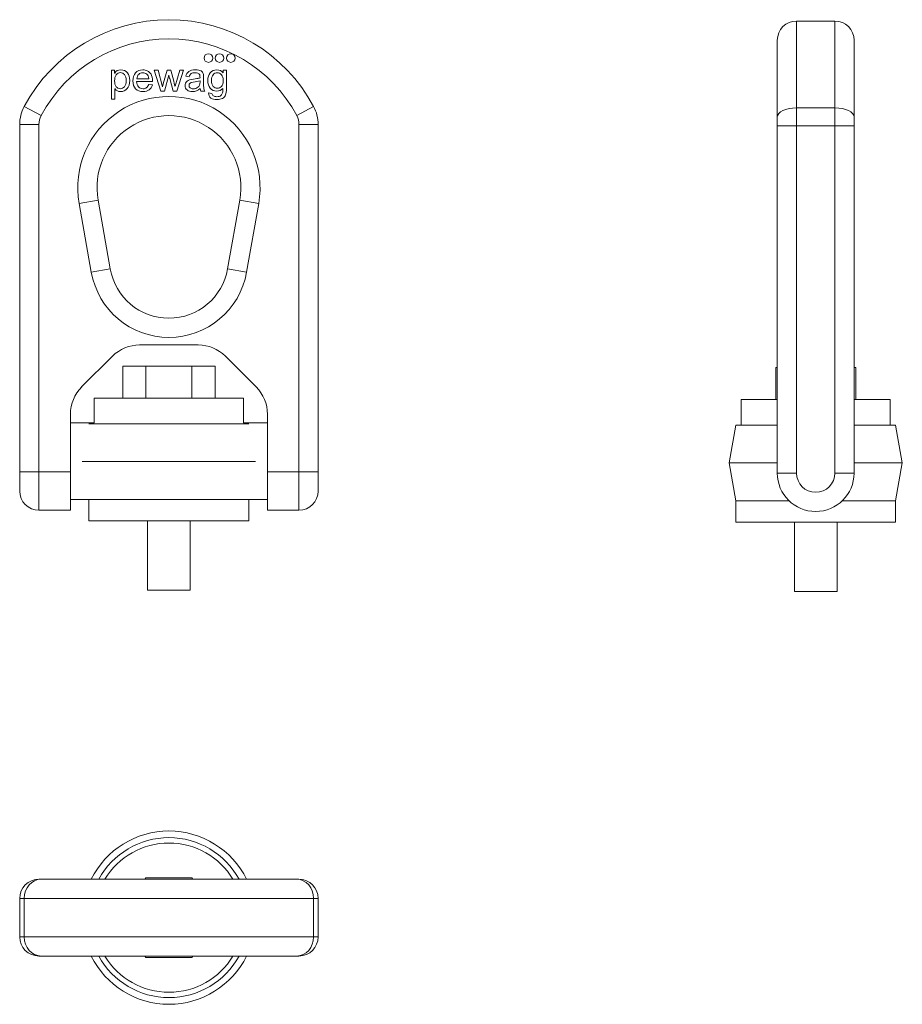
# Model space of a CAD drawing. Header units: millimetres. Extents: x 71 to 247, y 74 to 271.
import ezdxf

# ---------------------------------------------------------------- set-up
doc = ezdxf.new("R2010")
doc.units = ezdxf.units.MM
doc.layers.add('1', color=7, linetype='Continuous', true_color=0xffffff)

msp = doc.modelspace()

# ---------------------------------------------------------------- linework, layer by layer
at = {"layer": '1', "color": 30, "linetype": 'Continuous', "lineweight": 18}
for p, q in [((233.38, 270.47), (225.72, 270.47)), ((221.89, 251.34), (221.89, 266.64)), ((237.21, 251.34), (237.21, 266.64)), ((88.97, 260.64), (88.97, 254.88)), ((89.62, 260.64), (88.97, 260.64)), ((89.62, 260.1), (89.62, 260.64)), ((89.64, 260.1), (89.62, 260.1)), ((97.54, 260.64), (98.83, 256.48)), ((98.28, 260.64), (97.54, 260.64)), ((99.2, 257.35), (98.28, 260.64)), ((100.1, 260.64), (99.34, 257.91)), ((99.58, 256.48), (100.43, 259.68)), ((100.84, 260.64), (100.1, 260.64)), ((100.43, 259.68), (100.44, 259.68)), ((101.41, 258.46), (100.84, 260.64)), ((102.65, 260.64), (101.69, 257.44)), ((102.02, 256.48), (103.35, 260.64)), ((103.35, 260.64), (102.65, 260.64)), ((103.83, 259.45), (104.53, 259.36)), ((111.28, 260.14), (111.27, 260.14)), ((111.28, 260.64), (111.28, 260.14)), ((111.95, 260.64), (111.28, 260.64)), ((94.01, 258.38), (97.18, 258.38)), ((96.44, 258.96), (94.05, 258.96)), ((97.15, 257.73), (96.42, 257.82)), ((99.34, 257.91), (99.2, 257.35)), ((100.61, 258.98), (101.28, 256.48)), ((101.69, 257.44), (101.67, 257.44)), ((106.04, 258.98), (105.37, 258.88)), ((89.69, 256.92), (89.7, 256.92)), ((89.69, 254.88), (89.69, 256.92)), ((98.83, 256.48), (99.58, 256.48)), ((101.28, 256.48), (102.02, 256.48)), ((106.85, 256.48), (107.61, 256.48)), ((109.05, 256.03), (108.36, 256.14)), ((88.97, 254.88), (89.69, 254.88)), ((70.67, 180.52), (70.67, 249.81)), ((130.24, 249.81), (130.24, 180.52)), ((221.89, 249.54), (221.89, 251.34)), ((221.89, 180.26), (221.89, 249.54)), ((237.21, 251.34), (237.21, 249.54)), ((237.21, 249.54), (237.21, 180.26)), ((86.31, 234.73), (88.73, 221)), ((112.18, 221), (114.6, 234.73)), ((94.61, 205.84), (106.31, 205.84)), ((83.04, 197.45), (89.19, 203.6)), ((111.72, 203.6), (117.87, 197.45)), ((80.8, 182.65), (80.8, 192.03)), ((120.12, 192.03), (120.12, 182.65)), ((85.56, 190.31), (80.8, 190.31)), ((120.12, 190.31), (115.35, 190.31)), ((80.8, 180.52), (80.8, 182.65)), ((120.12, 182.65), (120.12, 180.52)), ((70.67, 176.69), (70.67, 180.52)), ((80.8, 172.87), (80.8, 180.52)), ((120.12, 180.52), (120.12, 172.87)), ((130.24, 180.52), (130.24, 176.69)), ((80.8, 174.99), (84.5, 174.99)), ((116.41, 174.99), (120.12, 174.99)), ((74.5, 172.87), (80.8, 172.87)), ((120.12, 172.87), (126.41, 172.87)), ((74.5, 99.22), (74.95, 99.22)), ((74.95, 99.22), (125.96, 99.22)), ((125.96, 99.22), (126.41, 99.22)), ((70.67, 87.73), (70.67, 95.39)), ((130.24, 95.39), (130.24, 87.73)), ((74.95, 83.9), (74.5, 83.9)), ((125.96, 83.9), (74.95, 83.9)), ((126.41, 83.9), (125.96, 83.9))]:
    msp.add_line(p, q, dxfattribs=at)
at = {"layer": '1', "color": 30, "linetype": 'Continuous', "lineweight": 13}
for p, q in [((225.72, 270.47), (225.72, 253.15)), ((233.38, 253.15), (233.38, 270.47)), ((74.95, 251.61), (71.57, 253.41)), ((125.96, 251.61), (129.34, 253.41)), ((225.72, 253.15), (233.38, 253.15)), ((225.72, 253.15), (225.72, 249.54)), ((233.38, 249.54), (233.38, 253.15)), ((70.67, 249.81), (74.5, 249.81)), ((74.5, 249.81), (74.5, 180.52)), ((126.41, 249.81), (130.24, 249.81)), ((126.41, 180.52), (126.41, 249.81)), ((221.89, 249.54), (225.72, 249.54)), ((233.38, 249.54), (225.72, 249.54)), ((225.72, 249.54), (225.72, 180.26)), ((233.38, 249.54), (237.21, 249.54)), ((233.38, 180.26), (233.38, 249.54)), ((86.31, 234.73), (82.54, 234.07)), ((84.96, 220.33), (82.54, 234.07)), ((114.6, 234.73), (118.37, 234.07)), ((118.37, 234.07), (115.95, 220.33)), ((88.73, 221), (84.96, 220.33)), ((112.18, 221), (115.95, 220.33)), ((70.67, 180.52), (74.5, 180.52)), ((74.5, 180.52), (80.8, 180.52)), ((74.5, 172.87), (74.5, 180.52)), ((120.12, 180.52), (126.41, 180.52)), ((130.24, 180.52), (126.41, 180.52)), ((126.41, 180.52), (126.41, 172.87)), ((221.89, 180.26), (225.72, 180.26)), ((233.38, 180.26), (237.21, 180.26)), ((70.67, 95.39), (71.57, 95.39)), ((129.34, 95.39), (71.57, 95.39)), ((71.57, 95.39), (71.57, 87.73)), ((130.24, 95.39), (129.34, 95.39)), ((129.34, 87.73), (129.34, 95.39)), ((70.67, 87.73), (71.57, 87.73)), ((71.57, 87.73), (129.34, 87.73)), ((129.34, 87.73), (130.24, 87.73))]:
    msp.add_line(p, q, dxfattribs=at)
at = {"layer": '1', "color": 252, "linetype": 'Continuous', "lineweight": 18}
for p, q in [((91.24, 201.59), (95.85, 201.59)), ((91.24, 201.59), (91.24, 195.21)), ((95.85, 201.59), (105.06, 201.59)), ((95.85, 201.59), (95.85, 195.21)), ((105.06, 201.59), (109.67, 201.59)), ((105.06, 201.59), (105.06, 195.21)), ((109.67, 201.59), (109.67, 195.21)), ((221.57, 201.32), (221.89, 201.32)), ((221.57, 201.32), (221.57, 194.94)), ((237.21, 201.32), (237.53, 201.32)), ((237.53, 201.32), (237.53, 194.94)), ((85.56, 195.21), (85.56, 190.31)), ((85.56, 195.21), (115.35, 195.21)), ((115.35, 190.31), (115.35, 195.21)), ((214.66, 194.94), (214.66, 189.83)), ((214.66, 194.94), (221.89, 194.94)), ((237.21, 194.94), (244.44, 194.94)), ((244.44, 189.83), (244.44, 194.94)), ((84.5, 190.1), (116.41, 190.1)), ((213.59, 189.83), (212.26, 182.28)), ((213.59, 189.83), (221.89, 189.83)), ((237.21, 189.83), (245.51, 189.83)), ((246.84, 182.28), (245.51, 189.83)), ((83.17, 182.55), (117.75, 182.55)), ((212.26, 182.28), (213.59, 174.73)), ((212.26, 182.28), (221.89, 182.28)), ((237.21, 182.28), (246.84, 182.28)), ((245.51, 174.73), (246.84, 182.28)), ((84.5, 174.99), (84.5, 170.74)), ((84.5, 174.99), (116.41, 174.99)), ((116.41, 170.74), (116.41, 174.99)), ((213.59, 174.73), (213.59, 170.47)), ((213.59, 174.73), (224.25, 174.73)), ((234.85, 174.73), (245.51, 174.73)), ((245.51, 170.47), (245.51, 174.73)), ((116.41, 170.74), (84.5, 170.74)), ((96.2, 170.74), (96.2, 156.91)), ((104.71, 156.91), (104.71, 170.74)), ((213.59, 170.47), (245.51, 170.47)), ((225.29, 170.47), (225.29, 156.64)), ((233.81, 156.64), (233.81, 170.47)), ((104.71, 156.91), (96.2, 156.91)), ((225.29, 156.64), (233.81, 156.64)), ((95.85, 99.53), (95.67, 99.22)), ((105.06, 99.53), (95.85, 99.53)), ((105.25, 99.22), (105.06, 99.53)), ((95.67, 83.9), (95.85, 83.58)), ((95.85, 83.58), (105.06, 83.58)), ((105.06, 83.58), (105.25, 83.9))]:
    msp.add_line(p, q, dxfattribs=at)
at = {"layer": '1', "color": 30, "linetype": 'Continuous', "lineweight": 18}
for centre in [(108.33, 263.09), (110.57, 263.09), (112.81, 263.09)]:
    msp.add_circle(centre, 0.862, dxfattribs=at)
for centre, radius, start, end in [((100.46, 238), 32.74, 28.0927, 151.9073), ((225.72, 266.64), 3.83, 90, 180), ((233.38, 266.64), 3.83, 0, 90), ((78.33, 249.81), 7.66, 151.9073, 180), ((100.46, 237.23), 14.36, 350, 190), ((122.58, 249.81), 7.66, 0, 28.0927), ((100.46, 223.07), 11.9, 190, 350), ((94.61, 198.18), 7.66, 90, 135), ((106.31, 198.18), 7.66, 45, 90), ((88.46, 192.03), 7.66, 135, 180), ((112.46, 192.03), 7.66, 0, 45), ((229.55, 180.26), 7.66, 180, 0), ((74.5, 176.69), 3.83, 180, 270), ((126.41, 176.69), 3.83, 270, 0), ((74.5, 95.39), 3.83, 90, 180), ((126.41, 95.39), 3.83, 360, 90), ((74.5, 87.73), 3.83, 180, 270), ((126.41, 87.73), 3.83, 270, 0)]:
    msp.add_arc(centre, radius, start, end, dxfattribs=at)
at = {"layer": '1', "color": 30, "linetype": 'Continuous', "lineweight": 13}
for centre, radius, start, end in [((100.46, 238), 28.91, 28.0927, 151.9073), ((100.46, 237.23), 18.19, 350, 190), ((78.33, 249.81), 3.83, 151.9073, 180), ((122.58, 249.81), 3.83, 0, 28.0927), ((100.46, 223.07), 15.73, 190, 350), ((229.55, 180.26), 3.83, 180, 0)]:
    msp.add_arc(centre, radius, start, end, dxfattribs=at)
at = {"layer": '1', "color": 252, "linetype": 'Continuous', "lineweight": 18}
for radius, start, end in [(17.29, 26.2969, 153.6975), (15.96, 28.6819, 151.3125), (14.89, 30.9488, 149.0456), (17.29, 206.3025, 333.7031), (15.96, 208.6875, 331.3181), (14.89, 210.9544, 329.0513)]:
    msp.add_arc((100.46, 91.56), radius, start, end, dxfattribs=at)
at = {"layer": '1', "color": 30, "linetype": 'Continuous', "lineweight": 13}
for centre, major_axis, ratio, start_param, end_param in [((225.72, 251.34), (-3.83, 0), 0.4709, 4.712389, 6.283185), ((233.38, 251.34), (3.83, 0), 0.4709, 0, 1.570796), ((74.95, 95.39), (0, 3.83), 0.882187, 0, 1.570796), ((125.96, 95.39), (0, 3.83), 0.882187, 4.712389, 6.283185), ((74.95, 87.73), (0, -3.83), 0.882187, 4.712389, 6.283185), ((125.96, 87.73), (0, -3.83), 0.882187, 0, 1.570796)]:
    msp.add_ellipse(centre, major_axis=major_axis, ratio=ratio, start_param=start_param, end_param=end_param, dxfattribs=at)
at = {"layer": '1', "color": 30, "linetype": 'Continuous', "lineweight": 18}
for points, knots in [([(91.58, 257.37), (91.36, 257.1), (91.08, 256.96), (90.41, 256.96), (90.14, 257.1), (89.72, 257.63), (89.61, 258.02), (89.61, 259.02), (89.72, 259.42), (89.94, 259.72)], [0, 0, 0, 0, 0.252523, 0.252523, 0.507302, 0.507302, 0.760524, 0.760524, 1, 1, 1, 1]), ([(89.7, 256.92), (89.98, 256.56), (90.34, 256.38), (91.31, 256.38), (91.75, 256.58), (92.46, 257.38), (92.64, 257.92), (92.64, 259.23), (92.48, 259.74), (92.16, 260.14)], [0, 0, 0, 0, 0.230139, 0.230139, 0.492074, 0.492074, 0.754009, 0.754009, 1, 1, 1, 1]), ([(89.94, 259.72), (90.16, 260.03), (90.44, 260.18), (91.11, 260.18), (91.38, 260.04), (91.59, 259.77)], [0, 0, 0, 0, 0.508929, 0.508929, 1, 1, 1, 1]), ([(91.59, 259.77), (91.8, 259.49), (91.91, 259.1), (91.91, 258.05), (91.8, 257.65), (91.58, 257.37)], [0, 0, 0, 0, 0.485315, 0.485315, 1, 1, 1, 1]), ([(96.88, 259.85), (96.68, 260.17), (96.43, 260.4), (95.86, 260.67), (95.57, 260.73), (94.63, 260.73), (94.14, 260.53), (93.45, 259.72), (93.27, 259.18), (93.27, 257.86), (93.45, 257.34), (93.81, 256.96)], [0, 0, 0, 0, 0.122571, 0.122571, 0.245141, 0.245141, 0.495638, 0.495638, 0.746134, 0.746134, 1, 1, 1, 1]), ([(94.43, 259.82), (94.64, 260.05), (94.92, 260.16), (95.54, 260.16), (95.8, 260.07), (96.04, 259.88)], [0, 0, 0, 0, 0.544578, 0.544578, 1, 1, 1, 1]), ([(106.86, 260.51), (106.62, 260.66), (106.24, 260.73), (105.18, 260.73), (104.74, 260.63), (104.42, 260.41)], [0, 0, 0, 0, 0.476124, 0.476124, 1, 1, 1, 1]), ([(104.9, 259.99), (105.08, 260.1), (105.32, 260.16), (105.87, 260.16), (106.06, 260.13), (106.21, 260.07)], [0, 0, 0, 0, 0.559783, 0.559783, 1, 1, 1, 1]), ([(107.41, 257.06), (107.39, 257.26), (107.38, 257.64), (107.38, 258.54), (107.38, 258.85), (107.38, 259.5), (107.35, 259.77), (107.29, 259.98)], [0, 0, 0, 0, 0.472356, 0.472356, 0.730769, 0.730769, 1, 1, 1, 1]), ([(111.27, 260.14), (110.95, 260.54), (110.55, 260.73), (109.47, 260.73), (109.02, 260.53), (108.38, 259.72), (108.21, 259.21), (108.21, 257.99), (108.38, 257.48), (109.05, 256.68), (109.49, 256.48), (110.51, 256.48), (110.91, 256.66), (111.22, 257.03)], [0, 0, 0, 0, 0.152201, 0.152201, 0.327187, 0.327187, 0.502173, 0.502173, 0.676318, 0.676318, 0.850463, 0.850463, 1, 1, 1, 1]), ([(110.92, 257.42), (110.68, 257.18), (110.41, 257.06), (109.78, 257.06), (109.51, 257.18), (109.06, 257.69), (108.95, 258.09), (108.95, 259.11), (109.05, 259.48), (109.48, 260.02), (109.76, 260.16), (110.43, 260.16), (110.71, 260.03), (110.94, 259.76)], [0, 0, 0, 0, 0.170496, 0.170496, 0.350972, 0.350972, 0.53257, 0.53257, 0.689759, 0.689759, 0.846948, 0.846948, 1, 1, 1, 1]), ([(110.94, 259.76), (111.16, 259.49), (111.28, 259.11), (111.28, 258.06), (111.16, 257.65), (110.92, 257.42)], [0, 0, 0, 0, 0.469444, 0.469444, 1, 1, 1, 1]), ([(111.77, 255.72), (111.89, 256.01), (111.95, 256.45), (111.95, 258.24), (111.95, 259.44), (111.95, 260.64)], [0, 0, 0, 0, 0.329499, 0.329499, 1, 1, 1, 1]), ([(104.08, 258.44), (103.83, 258.21), (103.7, 257.93), (103.7, 257.22), (103.83, 256.93), (104.35, 256.49), (104.7, 256.38), (105.71, 256.38), (106.22, 256.59), (106.71, 257)], [0, 0, 0, 0, 0.228358, 0.228358, 0.466434, 0.466434, 0.703045, 0.703045, 1, 1, 1, 1]), ([(104.69, 257.13), (104.54, 257.25), (104.47, 257.41), (104.47, 257.98), (104.74, 258.2), (105.83, 258.35), (106.28, 258.44), (106.66, 258.57)], [0, 0, 0, 0, 0.201238, 0.201238, 0.600619, 0.600619, 1, 1, 1, 1]), ([(106.66, 258.57), (106.66, 258.48), (106.66, 258.4), (106.66, 257.81), (106.52, 257.46), (106.25, 257.25)], [0, 0, 0, 0, 0.146096, 0.146096, 1, 1, 1, 1]), ([(93.81, 256.96), (94.17, 256.57), (94.66, 256.38), (95.78, 256.38), (96.18, 256.5), (96.49, 256.73)], [0, 0, 0, 0, 0.57047, 0.57047, 1, 1, 1, 1]), ([(95.99, 257.18), (95.8, 257.03), (95.57, 256.96), (94.94, 256.96), (94.65, 257.08), (94.41, 257.33)], [0, 0, 0, 0, 0.434679, 0.434679, 1, 1, 1, 1]), ([(106.25, 257.25), (105.98, 257.04), (105.67, 256.94), (105.05, 256.94), (104.83, 257), (104.69, 257.13)], [0, 0, 0, 0, 0.563246, 0.563246, 1, 1, 1, 1]), ([(108.84, 255.11), (109.15, 254.9), (109.55, 254.8), (110.46, 254.8), (110.82, 254.88), (111.43, 255.2), (111.65, 255.43), (111.77, 255.72)], [0, 0, 0, 0, 0.361029, 0.361029, 0.681442, 0.681442, 1, 1, 1, 1]), ([(110.84, 255.6), (110.67, 255.45), (110.4, 255.37), (109.73, 255.37), (109.5, 255.43), (109.34, 255.54)], [0, 0, 0, 0, 0.555804, 0.555804, 1, 1, 1, 1]), ([(111.22, 257.03), (111.22, 256.65), (111.2, 256.36), (111.12, 255.93), (111.01, 255.75), (110.84, 255.6)], [0, 0, 0, 0, 0.5, 0.5, 1, 1, 1, 1])]:
    msp.add_open_spline(points, degree=3, knots=knots, dxfattribs=at)
for points in [[(90.85, 260.73), (90.31, 260.73), (89.9, 260.52), (89.64, 260.1)], [(92.16, 260.14), (91.84, 260.54), (91.4, 260.73), (90.85, 260.73)], [(94.05, 258.96), (94.08, 259.32), (94.21, 259.6), (94.43, 259.82)], [(96.04, 259.88), (96.28, 259.69), (96.41, 259.39), (96.44, 258.96)], [(97.18, 258.38), (97.18, 259.04), (97.08, 259.53), (96.88, 259.85)], [(100.44, 259.68), (100.44, 259.66), (100.47, 259.54), (100.52, 259.32)], [(104.42, 260.41), (104.1, 260.2), (103.9, 259.88), (103.83, 259.45)], [(104.53, 259.36), (104.59, 259.67), (104.72, 259.88), (104.9, 259.99)], [(106.21, 260.07), (106.35, 260.01), (106.46, 259.94), (106.52, 259.84)], [(106.52, 259.84), (106.59, 259.75), (106.63, 259.66), (106.64, 259.57)], [(106.64, 259.57), (106.65, 259.48), (106.66, 259.33), (106.66, 259.12)], [(107.29, 259.98), (107.24, 260.19), (107.09, 260.36), (106.86, 260.51)], [(94.41, 257.33), (94.17, 257.57), (94.04, 257.92), (94.01, 258.38)], [(96.42, 257.82), (96.32, 257.53), (96.17, 257.32), (95.99, 257.18)], [(96.49, 256.73), (96.81, 256.97), (97.03, 257.3), (97.15, 257.73)], [(100.52, 259.32), (100.57, 259.09), (100.6, 258.98), (100.61, 258.98)], [(101.67, 257.44), (101.65, 257.52), (101.57, 257.86), (101.41, 258.46)], [(105.37, 258.88), (104.76, 258.81), (104.33, 258.66), (104.08, 258.44)], [(106.66, 259.12), (106.5, 259.07), (106.29, 259.02), (106.04, 258.98)], [(106.71, 257), (106.73, 256.78), (106.78, 256.61), (106.85, 256.48)], [(107.61, 256.48), (107.5, 256.67), (107.43, 256.86), (107.41, 257.06)], [(108.36, 256.14), (108.36, 255.66), (108.52, 255.32), (108.84, 255.11)], [(109.34, 255.54), (109.18, 255.65), (109.08, 255.81), (109.05, 256.03)]]:
    msp.add_open_spline(points, degree=3, dxfattribs=at)

doc.saveas('drawing.dxf')
